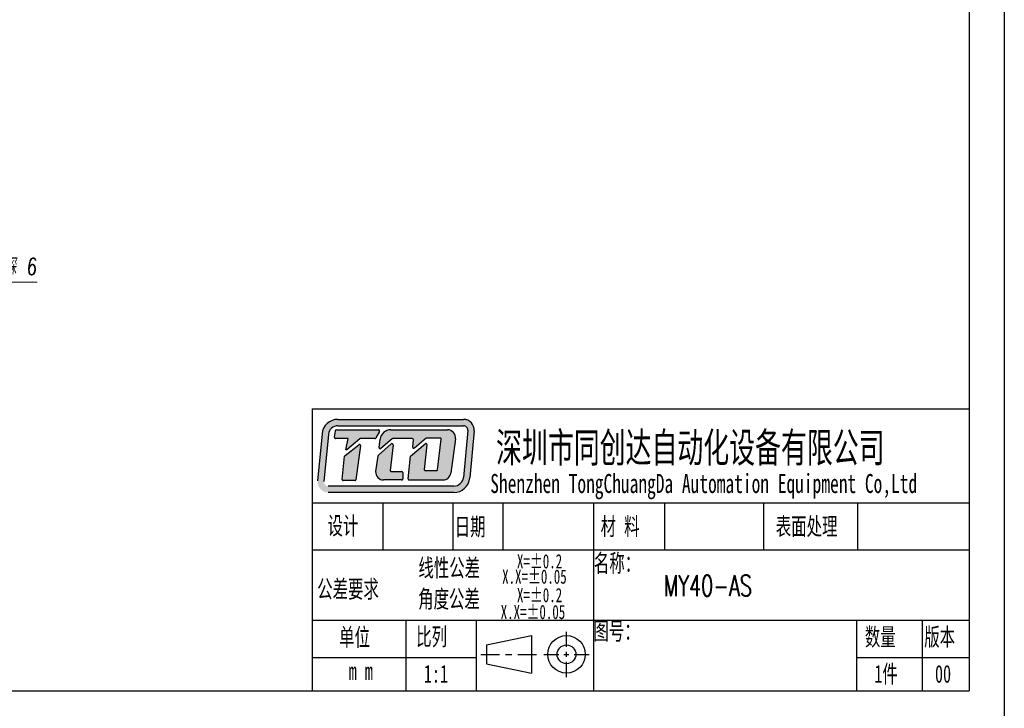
# Model space of a CAD drawing. Header units: millimetres. Extents: x 13381 to 13676, y 211 to 627.
# Tile 41 of 50: x 13529 to 13676, y 422 to 525. Entities that reach past the tile are written whole.
import ezdxf

# ---------------------------------------------------------------- set-up
doc = ezdxf.new("R2010")
doc.units = ezdxf.units.MM
doc.header["$LTSCALE"] = 0.3
for name, color, linetype, lineweight in [('外框', 7, 'Continuous', 30), ('文字', 3, 'Continuous', 13), ('标注', 1, 'Continuous', 18)]:
    doc.layers.add(name, color=color, linetype=linetype, lineweight=lineweight)
doc.styles.add('SLDTEXTSTYLE2', font='txt')
doc.styles.get("Standard").update_dxf_attribs({"font": 'txt.shx', "width": 0.67, "oblique": 5, "bigfont": 'gbcbig.shx'})
doc.dimstyles.new('1$3', dxfattribs={"dimtxt": 2.5, "dimasz": 2, "dimexe": 0.8, "dimexo": 0, "dimgap": 1, "dimtad": 1, "dimtih": 1, "dimtoh": 1, "dimdec": 1, "dimdsep": 46, "dimtxsty": 'Standard', "dimcen": 0, "dimclrd": 256, "dimclre": 256, "dimclrt": 256, "dimadec": 0, "dimazin": 0, "dimtfac": 1, "dimtdec": 1, "dimtmove": 0, "dimatfit": 3, "dimfxl": 0, "dimtzin": 0, "dimlwd": -1, "dimlwe": -1, "dimarcsym": 0})

# ---------------------------------------------------------------- blocks, each defined once
blk = doc.blocks.new('Y')
at = {"lineweight": 30}
blk.add_line((-4136.76, 2009.27), (-3862.74, 2009.27), dxfattribs=at)
blk = doc.blocks.new('W')
at = {"lineweight": 30}
for p, q in [((-3857.44, 2213.99), (-3857.44, 2003.97)), ((-3857.44, 2213.99), (-3857.44, 2003.97)), ((-3862.74, 2208.69), (-3862.74, 2009.27))]:
    blk.add_line(p, q, dxfattribs=at)
blk.add_blockref('Y', (0, 0))
blk = doc.blocks.new('*D115')
at = {"layer": 'Defpoints', "color": 0, "ltscale": 0.5}
for p in [(13464.64, 500.38), (13470.43, 498.77)]:
    blk.add_point(p, dxfattribs=at)
at = {"layer": '标注', "ltscale": 0.5}
for p, q in [((13462.72, 500.91), (13460.79, 501.45)), ((13464.64, 500.38), (13470.43, 498.77)), ((13518.39, 485.43), (13472.35, 498.23)), ((13531.29, 485.43), (13518.39, 485.43))]:
    blk.add_line(p, q, dxfattribs=at)
for points in [[(13462.81, 501.23), (13462.63, 500.59), (13464.64, 500.38)], [(13472.44, 498.55), (13472.26, 497.91), (13470.43, 498.77)]]:
    blk.add_solid(points, dxfattribs=at)
at = {"layer": '标注', "ltscale": 0.5, "insert": (13525.34, 487.77), "char_height": 2.5, "attachment_point": 5}
blk.add_mtext('M6*P1深 6', dxfattribs=at)

msp = doc.modelspace()

# ---------------------------------------------------------------- hatches: boundary and pattern name
at = {"layer": '外框'}
h = msp.add_hatch(color=256, dxfattribs=at)
h.dxf.hatch_style = 1
h.paths.add_polyline_path([(13594.97, 464.94), (13576.21, 464.94, 0.38719), (13573.84, 462.78), (13573.18, 455.77, 0.441763), (13574.76, 454.03), (13593.53, 454.03, 0.387627), (13595.9, 456.19), (13596.55, 463.21, 0.441309)])
h.paths.add_polyline_path([(13594.97, 463.99, -0.441309), (13595.6, 463.29), (13594.95, 456.28, -0.387627), (13593.53, 454.98), (13574.76, 454.98, -0.441763), (13574.13, 455.68), (13574.79, 462.69, -0.38719), (13576.21, 463.99)], flags=16)
h.paths.add_polyline_path([(13582.27, 463.37, -0.569256), (13582.41, 463.14), (13581.88, 462.16, -0.275159), (13581.74, 462.08), (13579.6, 462.08, 0.178549), (13579.5, 462.04), (13577.56, 460.38), (13577.42, 460.38), (13577.73, 462.08), (13575.85, 462.08, -0.45517), (13575.69, 462.26), (13575.83, 463.22, -0.3737), (13575.98, 463.36)], flags=0)
h.paths.add_polyline_path([(13579.34, 461.16, -0.672884), (13579.59, 461.02), (13578.9, 455.93, -0.375428), (13578.75, 455.79), (13577.01, 455.79, -0.44516), (13576.85, 455.97), (13577.22, 459.44, -0.203266), (13577.28, 459.55)], flags=0)
h.paths.add_polyline_path([(13584.1, 463.38), (13592.59, 463.38, -0.453547), (13593.77, 462.03), (13593.09, 456.92, -0.375944), (13591.91, 455.89), (13586.87, 455.89, -0.443757), (13586.72, 456.06), (13587.06, 459.45), (13589.23, 461.3, -0.678155), (13589.49, 461.16), (13589.09, 457.47, 0.446434), (13589.25, 457.29), (13590.93, 457.29, 0.378328), (13591.09, 457.43), (13591.66, 461.97, 0.451033), (13591.5, 462.15), (13589.52, 462.15, 0.173657), (13589.42, 462.11), (13587.66, 460.66, -0.663), (13587.4, 460.8), (13587.49, 461.89, 0.43882), (13587.33, 462.06), (13584.44, 462.06, 0.175395), (13584.34, 462.03), (13582.63, 460.6, -0.680756), (13582.37, 460.74), (13582.52, 461.99, -0.377926)], flags=0)
h.paths.add_polyline_path([(13582.28, 459.61), (13584.19, 461.29, -0.684184), (13584.46, 461.15), (13584.04, 457.32, 0.446288), (13584.2, 457.15), (13585.74, 457.15, -0.414214), (13585.89, 456.99), (13585.89, 456.04, -0.414214), (13585.74, 455.89), (13583.04, 455.89, -0.429482), (13581.86, 457.14), (13582.22, 459.51, -0.175829)], flags=0)
h.paths.add_polyline_path([(13582.41, 463.14, 0.569256), (13582.27, 463.37), (13575.98, 463.36, 0.3737), (13575.83, 463.22), (13575.69, 462.26, 0.45517), (13575.85, 462.08), (13577.73, 462.08), (13577.42, 460.38), (13577.56, 460.38), (13579.5, 462.04, -0.178549), (13579.6, 462.08), (13581.74, 462.08, 0.275159), (13581.88, 462.16)], flags=0)
h.paths.add_polyline_path([(13579.59, 461.02, 0.672884), (13579.34, 461.16), (13577.28, 459.55, 0.203266), (13577.22, 459.44), (13576.85, 455.97, 0.44516), (13577.01, 455.79), (13578.75, 455.79, 0.375428), (13578.9, 455.93)], flags=0)
h.paths.add_polyline_path([(13584.46, 461.15, 0.684184), (13584.19, 461.29), (13582.28, 459.61, 0.175829), (13582.22, 459.51), (13581.86, 457.14, 0.429482), (13583.04, 455.89), (13585.74, 455.89, 0.414214), (13585.89, 456.04), (13585.89, 456.99, 0.414214), (13585.74, 457.15), (13584.2, 457.15, -0.446288), (13584.04, 457.32)], flags=0)
h.paths.add_polyline_path([(13592.59, 463.38), (13584.1, 463.38, 0.377926), (13582.52, 461.99), (13582.37, 460.74, 0.680756), (13582.63, 460.6), (13584.34, 462.03, -0.175395), (13584.44, 462.06), (13587.33, 462.06, -0.43882), (13587.49, 461.89), (13587.4, 460.8, 0.663), (13587.66, 460.66), (13589.42, 462.11, -0.173657), (13589.52, 462.15), (13591.5, 462.15, -0.451033), (13591.66, 461.97), (13591.09, 457.43, -0.378328), (13590.93, 457.29), (13589.25, 457.29, -0.446434), (13589.09, 457.47), (13589.49, 461.16, 0.678155), (13589.23, 461.3), (13587.06, 459.45), (13586.72, 456.06, 0.443757), (13586.87, 455.89), (13591.91, 455.89, 0.375944), (13593.09, 456.92), (13593.77, 462.03, 0.453547)], flags=0)
h = msp.add_hatch(color=256, dxfattribs=at)
h.dxf.hatch_style = 1
h.paths.add_polyline_path([(13582.41, 463.14, 0.569256), (13582.27, 463.37), (13575.98, 463.36, 0.3737), (13575.83, 463.22), (13575.69, 462.26, 0.45517), (13575.85, 462.08), (13577.73, 462.08), (13577.42, 460.38), (13577.56, 460.38), (13579.5, 462.04, -0.178549), (13579.6, 462.08), (13581.74, 462.08, 0.275159), (13581.88, 462.16)])
h.paths.add_polyline_path([(13579.59, 461.02, 0.672884), (13579.34, 461.16), (13577.28, 459.55, 0.203266), (13577.22, 459.44), (13576.85, 455.97, 0.44516), (13577.01, 455.79), (13578.75, 455.79, 0.375428), (13578.9, 455.93)])
h.paths.add_polyline_path([(13584.46, 461.15, 0.684184), (13584.19, 461.29), (13582.28, 459.61, 0.175829), (13582.22, 459.51), (13581.86, 457.14, 0.429482), (13583.04, 455.89), (13585.74, 455.89, 0.414214), (13585.89, 456.04), (13585.89, 456.99, 0.414214), (13585.74, 457.15), (13584.2, 457.15, -0.446288), (13584.04, 457.32)])
h.paths.add_polyline_path([(13592.59, 463.38), (13584.1, 463.38, 0.377926), (13582.52, 461.99), (13582.37, 460.74, 0.680756), (13582.63, 460.6), (13584.34, 462.03, -0.175395), (13584.44, 462.06), (13587.33, 462.06, -0.43882), (13587.49, 461.89), (13587.4, 460.8, 0.663), (13587.66, 460.66), (13589.42, 462.11, -0.173657), (13589.52, 462.15), (13591.5, 462.15, -0.451033), (13591.66, 461.97), (13591.09, 457.43, -0.378328), (13590.93, 457.29), (13589.25, 457.29, -0.446434), (13589.09, 457.47), (13589.49, 461.16, 0.678155), (13589.23, 461.3), (13587.06, 459.45), (13586.72, 456.06, 0.443757), (13586.87, 455.89), (13591.91, 455.89, 0.375944), (13593.09, 456.92), (13593.77, 462.03, 0.453547)])

# ---------------------------------------------------------------- linework, layer by layer
at = {"layer": '外框', "lineweight": 30}
for p, q in [((13572.35, 466.5), (13670.5, 466.5)), ((13572.35, 466.5), (13572.35, 424.44)), ((13573.84, 462.78), (13573.18, 455.77)), ((13574.79, 462.69), (13574.13, 455.68)), ((13575.69, 462.26), (13575.83, 463.22)), ((13582.92, 452.48), (13582.92, 445.47)), ((13593.38, 452.48), (13593.38, 445.47)), ((13600.86, 452.48), (13600.86, 445.47)), ((13614.41, 452.48), (13614.41, 424.44)), ((13625.01, 452.48), (13625.01, 445.47)), ((13639.79, 452.48), (13639.79, 445.47)), ((13653.85, 452.48), (13653.85, 445.47)), ((13572.35, 445.47), (13670.5, 445.47)), ((13572.35, 434.95), (13670.5, 434.95)), ((13586.37, 434.95), (13586.37, 424.44)), ((13596.88, 434.95), (13596.88, 424.44)), ((13653.67, 434.95), (13653.67, 424.44)), ((13663.49, 434.95), (13663.49, 424.44)), ((13598.43, 431.26), (13605.15, 432.66)), ((13605.15, 432.66), (13605.15, 427.06)), ((13610.36, 430.99), (13610.36, 433.24)), ((13598.43, 431.26), (13598.43, 428.46)), ((13597.57, 429.86), (13600.33, 429.86)), ((13601.25, 429.86), (13602.17, 429.86)), ((13603.09, 429.86), (13605.86, 429.86)), ((13606.97, 429.86), (13609.23, 429.86)), ((13609.98, 429.86), (13610.73, 429.86)), ((13610.36, 429.48), (13610.36, 430.24)), ((13611.49, 429.86), (13613.74, 429.86)), ((13572.35, 429.39), (13596.88, 429.39)), ((13598.43, 428.46), (13605.15, 427.06)), ((13610.36, 426.47), (13610.36, 428.73)), ((13653.67, 429.39), (13670.5, 429.39))]:
    msp.add_line(p, q, dxfattribs=at)
at = {"layer": '外框'}
for p, q in [((13576.21, 464.94), (13594.97, 464.94)), ((13575.98, 463.36), (13582.27, 463.37)), ((13576.21, 463.99), (13594.97, 463.99)), ((13584.1, 463.38), (13592.59, 463.38)), ((13595.6, 463.29), (13594.95, 456.28)), ((13577.73, 462.08), (13575.85, 462.08)), ((13577.42, 460.38), (13577.73, 462.08)), ((13579.5, 462.04), (13577.56, 460.38)), ((13581.74, 462.08), (13579.6, 462.08)), ((13582.41, 463.14), (13581.88, 462.16)), ((13582.37, 460.74), (13582.52, 461.99)), ((13584.34, 462.03), (13582.63, 460.6)), ((13587.33, 462.06), (13584.44, 462.06)), ((13587.4, 460.8), (13587.49, 461.89)), ((13589.42, 462.11), (13587.66, 460.66)), ((13591.5, 462.15), (13589.52, 462.15)), ((13591.09, 457.43), (13591.66, 461.97)), ((13593.77, 462.03), (13593.09, 456.92)), ((13596.55, 463.21), (13595.9, 456.19)), ((13577.28, 459.55), (13579.34, 461.16)), ((13577.56, 460.38), (13577.42, 460.38)), ((13579.59, 461.02), (13578.9, 455.93)), ((13582.28, 459.61), (13584.19, 461.29)), ((13584.46, 461.15), (13584.04, 457.32)), ((13587.06, 459.45), (13589.23, 461.3)), ((13589.49, 461.16), (13589.09, 457.47)), ((13576.85, 455.97), (13577.22, 459.44)), ((13581.86, 457.14), (13582.22, 459.51)), ((13586.72, 456.06), (13587.06, 459.45)), ((13584.2, 457.15), (13585.74, 457.15)), ((13585.89, 456.99), (13585.89, 456.04)), ((13589.25, 457.29), (13590.93, 457.29)), ((13593.53, 454.98), (13574.76, 454.98)), ((13578.75, 455.79), (13577.01, 455.79)), ((13585.74, 455.89), (13583.04, 455.89)), ((13586.87, 455.89), (13591.91, 455.89)), ((13593.53, 454.03), (13574.76, 454.03)), ((13572.35, 452.48), (13670.5, 452.48))]:
    msp.add_line(p, q, dxfattribs=at)
at = {"layer": '外框', "lineweight": 30}
for radius in [2.8, 1.4]:
    msp.add_circle((13610.36, 429.86), radius, dxfattribs=at)
at = {"layer": '外框'}
for centre, radius, start, end in [((13576.21, 462.56), 2.38, 90, 174.6637), ((13594.97, 463.35), 1.59, 354.7507, 90), ((13576.21, 462.56), 1.43, 90, 174.6637), ((13582.27, 463.22), 0.159, 331.5389, 90.1428), ((13584.1, 461.79), 1.59, 90, 172.8115), ((13592.59, 462.19), 1.19, 352.4138, 90), ((13594.97, 463.35), 0.635, 354.7507, 90), ((13579.6, 461.92), 0.159, 90, 130.4936), ((13581.74, 462.24), 0.159, 270, 331.5389), ((13584.44, 461.91), 0.159, 90, 129.7928), ((13587.33, 461.91), 0.159, 355.2286, 90), ((13589.52, 461.99), 0.159, 90, 129.4062), ((13591.5, 461.99), 0.159, 352.8922, 90), ((13579.43, 461.04), 0.159, 352.3102, 128.0541), ((13582.52, 460.72), 0.159, 172.8115, 309.7928), ((13584.3, 461.17), 0.159, 353.7974, 131.3146), ((13587.55, 460.79), 0.159, 175.2286, 309.4062), ((13589.34, 461.18), 0.159, 353.7695, 130.3428), ((13577.38, 459.43), 0.159, 128.0541, 174.0132), ((13582.38, 459.49), 0.159, 131.3146, 171.2038), ((13589.25, 457.45), 0.159, 173.7695, 270), ((13590.93, 457.45), 0.159, 270, 352.8922), ((13577.01, 455.95), 0.159, 174.0132, 270), ((13583.04, 457.08), 1.19, 177.0294, 270), ((13584.2, 457.31), 0.159, 173.7974, 270), ((13585.74, 456.99), 0.159, 0, 90), ((13585.74, 456.04), 0.159, 270, 0), ((13586.87, 456.04), 0.159, 174.2816, 270), ((13591.91, 457.08), 1.19, 270, 352.4138), ((13593.53, 456.41), 1.43, 270, 354.7507), ((13593.53, 456.41), 2.38, 270, 354.7507), ((13578.75, 455.95), 0.159, 270, 352.3102)]:
    msp.add_arc(centre, radius, start, end, dxfattribs=at)
at = {"layer": '外框', "lineweight": 30}
for centre, start, end in [((13575.98, 463.2), 90.1428, 172.1056), ((13575.85, 462.24), 172.1056, 270)]:
    msp.add_arc(centre, 0.159, start, end, dxfattribs=at)

# ---------------------------------------------------------------- block references
at = {"layer": '外框', "lineweight": 25, "xscale": 0.991439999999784, "yscale": 0.9914400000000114, "zscale": 0.9914399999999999}
msp.add_blockref('W', (17500.17, -1567.64), dxfattribs=at)

# ---------------------------------------------------------------- texts
at = {"layer": '外框', "style": 'SLDTEXTSTYLE2', "width": 0.67}
for s, height, p in [('深圳市同创达自动化设备有限公司', 4.4417, (13599.84, 458.52)), ('Shenzhen TongChuangDa Automation Equipment Co,Ltd', 2.8553, (13598.97, 453.94)), ('设计', 2.644, (13574.67, 447.74)), ('日期', 2.644, (13593.67, 447.6)), ('材 料', 2.644, (13615.46, 447.65)), ('表面处理', 2.644, (13641.62, 447.65)), ('线性公差', 2.644, (13588.24, 441.46)), ('X=±0.2', 2.115, (13602.96, 442.7)), ('名称：', 2.644, (13614.45, 442.16)), ('X.X=±0.05', 2.115, (13600.75, 440.41)), ('公差要求', 2.644, (13573.12, 438.29)), ('角度公差', 2.644, (13588.2, 436.81)), ('X=±0.2', 2.115, (13602.96, 437.65)), ('X.X=±0.05', 2.115, (13600.53, 435.13)), ('单位', 2.644, (13576.4, 431.11)), ('比列', 2.644, (13587.91, 431.19)), ('图号：', 2.644, (13614.38, 432.02)), ('数量', 2.644, (13654.93, 431.15)), ('版本', 2.644, (13663.8, 431.15)), (' m m', 2.644, (13576.62, 426.05)), ('1:1', 2.644, (13589.05, 425.63)), ('1件', 2.644, (13656.34, 425.63)), ('00', 2.644, (13665.4, 425.63))]:
    msp.add_text(s, height=height, dxfattribs=at).set_placement(p)
at = {"layer": '文字', "ltscale": 0.3, "width": 0.67}
msp.add_text('MY40-AS', height=3.143, dxfattribs=at).set_placement((13624.88, 438.54))

# ---------------------------------------------------------------- dimensions: what is measured, and where the dimension line sits
at = {"layer": '标注', "ltscale": 0.5}
dim = msp.add_diameter_dim_2p(p1=(13464.64, 500.38), p2=(13470.43, 498.77), text='M6*P1深 6', dimstyle='1$3', dxfattribs=at)
dim.commit()
dim.dimension.update_dxf_attribs({"geometry": '*D115', "text_midpoint": (13525.34, 485.43), "dimtype": 163})

doc.saveas('drawing.dxf')
